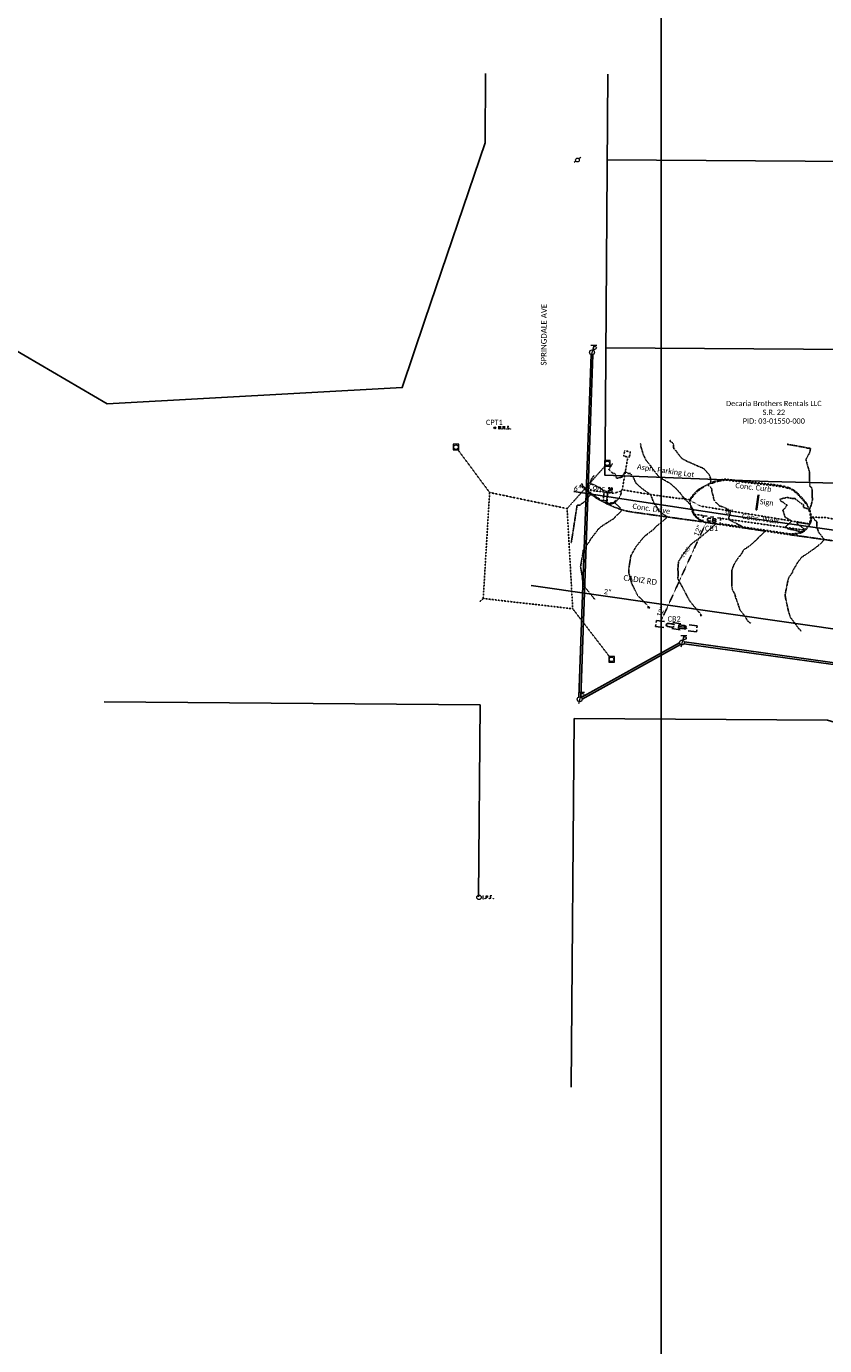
# Model space of a CAD drawing. Header units: feet. Extents: x 2262913 to 2469997, y 259999 to 435293.
# Tile 3 of 147: x 2464663 to 2465087, y 263199 to 263901. Entities that reach past the tile are written whole.
import ezdxf
from ezdxf.enums import TextEntityAlignment as Align

# ---------------------------------------------------------------- set-up
doc = ezdxf.new("R2010")
doc.units = ezdxf.units.FT
doc.header["$MEASUREMENT"] = 0
for name, pattern in [('foctvex', [0]), ('gasex', [0]), ('OhDOT_USTN1', [0.055, 0.014, -0.041]), ('OhDOT_USTN3', [0.22, 0.165, -0.055]), ('OhDOT_USTN5', [0.11, 0.055, -0.055]), ('ohelecex', [0]), ('ohteleex', [0]), ('rowex', [0])]:
    doc.linetypes.add(name, pattern=pattern)
doc.layers.add('0_View_Frame_Border', color=7, linetype='Continuous', plot=False)
for name, color, linetype in [('DR_X_Cells', 121, 'Continuous'), ('DR_X_Storm_Sewer', 151, 'OhDOT_USTN5'), ('DR_X_Text', 7, 'Continuous'), ('DT_X_Contour_Major', 132, 'OhDOT_USTN3'), ('DT_X_Contour_Minor', 136, 'OhDOT_USTN3'), ('DT_X_Contour_Text', 7, 'Continuous'), ('DV_X_Property_Line', 7, 'Continuous'), ('LT_X_Foundation', 7, 'OhDOT_USTN1'), ('PV_X_Curb', 120, 'OhDOT_USTN1'), ('PV_X_Curb_Ramp', 120, 'OhDOT_USTN1'), ('PV_X_Driveway', 7, 'OhDOT_USTN5'), ('PV_X_EOP', 7, 'OhDOT_USTN3'), ('PV_X_Parking_Lot', 7, 'OhDOT_USTN5'), ('PV_X_Text', 7, 'Continuous'), ('PV_X_Walk', 120, 'OhDOT_USTN5'), ('RW_X_Fee_RW', 6, 'rowex'), ('RW_X_Text', 7, 'Continuous'), ('SG_X_Poles', 7, 'Continuous'), ('SG_X_PullBox', 7, 'Continuous'), ('SG_X_Wiring', 1, 'OhDOT_USTN1'), ('SN_X_Private', 40, 'Continuous'), ('SN_X_Text', 7, 'Continuous'), ('SV_P_Control_Cells_Set', 7, 'Continuous'), ('SV_X_Mon_Cells_Found', 7, 'Continuous'), ('SV_X_Text', 7, 'Continuous'), ('SV_X_Text_Name', 7, 'Continuous'), ('UT_X_Electric_Cells', 1, 'Continuous'), ('UT_X_Gas', 2, 'gasex'), ('UT_X_Gas_Text', 7, 'Continuous'), ('UT_X_Overhead_Electric', 1, 'ohelecex'), ('UT_X_Overhead_Telecom', 30, 'ohteleex')]:
    doc.layers.add(name, color=color, linetype=linetype)
doc.layers.add('SG_X_PullBox(Construction)', color=7, linetype='Continuous', lineweight=0)
doc.styles.add('Simplex Normal (0.14)', font='calibri.ttf', dxfattribs={"height": 0.14})
doc.styles.add('Straight Normal (0.14) Font 30', font='calibri.ttf', dxfattribs={"height": 0.14})
doc.styles.add('Straight-Normal', font='calibri.ttf', dxfattribs={"height": 0.14})
picture_1 = doc.add_image_def('image1.tif', size_in_pixel=(5000, 5000))

# ---------------------------------------------------------------- blocks, each defined once
blk = doc.blocks.new('GCB-X')
at = {"layer": 'DR_X_Cells', "color": 121, "linetype": 'Continuous'}
for p, q in [((-0.0625, 0.0375), (-0.0375, 0.0375)), ((-0.0625, 0.0125), (-0.0625, 0.0375)), ((-0.0125, 0.0375), (0.0125, 0.0375)), ((0.0227, 0.0195), (0.0067, 0.0195)), ((0.0067, 0.0195), (0.0067, -0.0205)), ((0.0067, 0.0013), (0.0243, 0.0013)), ((0.0375, 0.0375), (0.0625, 0.0375)), ((0.0625, 0.0125), (0.0625, 0.0375)), ((-0.0625, -0.0375), (-0.0625, -0.0125)), ((-0.0625, -0.0375), (-0.0375, -0.0375)), ((-0.0125, -0.0375), (0.0125, -0.0375)), ((0.0067, -0.0205), (0.0243, -0.0205)), ((0.0375, -0.0375), (0.0625, -0.0375)), ((0.0625, -0.0375), (0.0625, -0.0125))]:
    blk.add_line(p, q, dxfattribs=at)
at = {"layer": 'DR_X_Cells', "color": 121, "linetype": 'Continuous', "extrusion": (0, 0, -1)}
for centre, radius, start, end in [((-0.014, 0), 0.0458, 344.8107, 15.1893), ((0.0184, 0.0074), 0.0127, 21.5603, 158.4397), ((-0.0198, 0.0101), 0.00986, 106.9987, 243.1793), ((-0.0199, -0.0096), 0.0117, 112.0547, 247.9453)]:
    blk.add_arc(centre, radius, start, end, dxfattribs=at)
at = {"layer": 'DR_X_Cells', "color": 121, "linetype": 'Continuous'}
blk.add_arc((-0.0184, -0.0073), 0.0127, 201.5603, 338.4397, dxfattribs=at)
blk = doc.blocks.new('ODOT STORM CATCH BASIN SQUARE')
blk.add_blockref('GCB-X', (0, 0))
blk = doc.blocks.new('MSPK')
at = {"layer": 'SV_X_Mon_Cells_Found', "color": 1, "linetype": 'Continuous', "lineweight": 0}
for p, q in [((0.088, 0.066), (0.04, 0.03)), ((-0.04, -0.03), (-0.088, -0.066))]:
    blk.add_line(p, q, dxfattribs=at)
blk.add_circle((0, 0), 0.05, dxfattribs=at)
blk = doc.blocks.new('IPF')
at = {"layer": 'SV_X_Mon_Cells_Found', "color": 7, "linetype": 'Continuous', "lineweight": 0, "flags": 128}
for points in [[(0.101, 0.04), (0.118, 0.04)], [(0.11, -0.04), (0.11, 0.04)], [(0.188, -0.04), (0.188, 0.04), (0.214, 0.04), (0.217, 0.039), (0.221, 0.038), (0.223, 0.037), (0.224, 0.036), (0.226, 0.032), (0.228, 0.029), (0.229, 0.024), (0.229, 0.017), (0.229, 0.014), (0.227, 0.01), (0.225, 0.006), (0.223, 0.004), (0.221, 0.003), (0.219, 0.002), (0.214, 0.001), (0.188, 0.001)], [(0.338, 0.04), (0.3, 0.04), (0.3, -0.04)], [(0.3, 0.001), (0.327, 0.001)], [(0.101, -0.04), (0.118, -0.04)], [(0.157, -0.029), (0.16, -0.029), (0.162, -0.031), (0.164, -0.033), (0.164, -0.036), (0.162, -0.039), (0.16, -0.04), (0.157, -0.04), (0.156, -0.039), (0.154, -0.036), (0.154, -0.033), (0.156, -0.031), (0.157, -0.029)], [(0.27, -0.029), (0.273, -0.029), (0.274, -0.031), (0.276, -0.033), (0.276, -0.036), (0.274, -0.039), (0.273, -0.04), (0.27, -0.04), (0.268, -0.039), (0.267, -0.036), (0.267, -0.033), (0.268, -0.031), (0.27, -0.029)], [(0.377, -0.029), (0.38, -0.029), (0.382, -0.031), (0.383, -0.033), (0.383, -0.036), (0.382, -0.039), (0.38, -0.04), (0.377, -0.04), (0.376, -0.039), (0.374, -0.036), (0.374, -0.033), (0.376, -0.031), (0.377, -0.029)]]:
    blk.add_lwpolyline(points, dxfattribs=at)
at = {"layer": 'SV_X_Mon_Cells_Found', "color": 7, "linetype": 'Continuous', "lineweight": 0}
blk.add_circle((0, 0), 0.06, dxfattribs=at)
blk = doc.blocks.new('SPOLE')
at = {"layer": 'SG_X_Poles', "color": 7, "linetype": 'Continuous', "lineweight": 0, "flags": 128}
blk.add_lwpolyline([(-0.075, -0.075), (0.075, -0.075), (0.075, 0.075), (-0.075, 0.075), (-0.075, -0.075)], close=True, dxfattribs=at)
at = {"layer": 'SG_X_Poles', "color": 7, "linetype": 'Continuous', "lineweight": 0}
blk.add_circle((0, 0), 0.06, dxfattribs=at)
blk = doc.blocks.new('SPOLE_anno')
at = {"layer": 'SG_X_Poles', "color": 7, "linetype": 'Continuous', "lineweight": 0}
blk.add_blockref('SPOLE', (0, 0), dxfattribs=at)
blk = doc.blocks.new('MAGS')
at = {"layer": 'SV_P_Control_Cells_Set', "linetype": 'foctvex'}
h = blk.add_hatch(color=7, dxfattribs=at)
edge = h.paths.add_edge_path()
edge.add_arc((0, 0), 0.0249, 0, 360)
at = {"layer": 'SV_P_Control_Cells_Set', "color": 7, "linetype": 'Continuous', "lineweight": 0, "flags": 128}
for points in [[(0.105, -0.04), (0.105, 0.04), (0.13, -0.04), (0.154, 0.04), (0.154, -0.04)], [(0.223, -0.04), (0.223, 0.04), (0.264, -0.04), (0.264, 0.04)], [(0.372, 0.034), (0.371, 0.036), (0.369, 0.037), (0.364, 0.039), (0.358, 0.04), (0.354, 0.04), (0.352, 0.04), (0.345, 0.038), (0.339, 0.034), (0.335, 0.029), (0.334, 0.024), (0.334, 0.02), (0.335, 0.015), (0.339, 0.011), (0.37, -0.008), (0.372, -0.01), (0.373, -0.013), (0.375, -0.017), (0.375, -0.02), (0.374, -0.024), (0.373, -0.027), (0.372, -0.03), (0.371, -0.032), (0.37, -0.034), (0.369, -0.036), (0.367, -0.038), (0.365, -0.039), (0.363, -0.039), (0.358, -0.04), (0.35, -0.04), (0.345, -0.039), (0.338, -0.034), (0.334, -0.031)], [(0.193, -0.029), (0.195, -0.029), (0.197, -0.031), (0.199, -0.033), (0.199, -0.036), (0.197, -0.039), (0.195, -0.04), (0.193, -0.04), (0.191, -0.039), (0.189, -0.036), (0.189, -0.033), (0.191, -0.031), (0.193, -0.029)], [(0.303, -0.029), (0.306, -0.029), (0.308, -0.031), (0.31, -0.033), (0.31, -0.036), (0.308, -0.039), (0.306, -0.04), (0.303, -0.04), (0.302, -0.039), (0.3, -0.036), (0.3, -0.033), (0.302, -0.031), (0.303, -0.029)], [(0.413, -0.029), (0.415, -0.029), (0.417, -0.031), (0.419, -0.033), (0.419, -0.036), (0.417, -0.039), (0.415, -0.04), (0.413, -0.04), (0.411, -0.039), (0.409, -0.036), (0.409, -0.033), (0.411, -0.031), (0.413, -0.029)]]:
    blk.add_lwpolyline(points, dxfattribs=at)
at = {"layer": 'SV_P_Control_Cells_Set', "color": 7, "linetype": 'Continuous', "lineweight": 0}
blk.add_circle((0, 0), 0.0249, dxfattribs=at)
blk = doc.blocks.new('ODOT Elec Tele Pole')
at = {"layer": 'UT_X_Electric_Cells', "linetype": 'Continuous', "lineweight": 13}
for p, q in [((0.128, 0.18), (-0.032, 0.18)), ((0.048, 0.18), (-0.032, -0.12)), ((0.023, 0.086), (0.083, 0.086)), ((0.04, 0.15), (0.083, 0.15))]:
    blk.add_line(p, q, dxfattribs=at)
at = {"layer": 'UT_X_Electric_Cells', "linetype": 'Continuous', "lineweight": 0}
blk.add_circle((0, 0), 0.065, dxfattribs=at)
at = {"layer": 'UT_X_Electric_Cells', "linetype": 'Continuous', "lineweight": 13, "extrusion": (0, 0, -1)}
blk.add_arc((-0.083, 0.118), 0.0319, 88.8767, 271.1233, dxfattribs=at)
blk = doc.blocks.new('SIGPB_anno')
at = {"layer": 'SG_X_PullBox', "color": 7, "linetype": 'Continuous', "lineweight": 0, "flags": 128}
for points in [[(-0.24, 0.9), (-0.9, 0.9), (-0.9, 0.24)], [(-0.81, 0.6), (-0.07, 0.6)], [(-0.44, 0.6), (-0.44, -0.6)], [(0.07, -0.6), (0.07, 0.6), (0.52, 0.6), (0.57, 0.59), (0.63, 0.57), (0.66, 0.55), (0.69, 0.53), (0.73, 0.49), (0.76, 0.44), (0.78, 0.36), (0.78, 0.25), (0.77, 0.21), (0.75, 0.16), (0.71, 0.09), (0.67, 0.06), (0.64, 0.04), (0.62, 0.03), (0.6, 0.02), (0.51, 0.01), (0.07, 0.01)], [(0.9, 0.24), (0.9, 0.9), (0.24, 0.9)], [(0.51, 0.01), (0.78, -0.6)], [(-0.9, -0.24), (-0.9, -0.9), (-0.24, -0.9)], [(0.24, -0.9), (0.9, -0.9), (0.9, -0.24)]]:
    blk.add_lwpolyline(points, dxfattribs=at)
at = {"layer": 'SG_X_PullBox(Construction)', "color": 7, "linetype": 'Continuous', "lineweight": 30}
blk.add_point((0, 0), dxfattribs=at)

msp = doc.modelspace()

# ---------------------------------------------------------------- linework, layer by layer
at = {"layer": 'DR_X_Storm_Sewer', "flags": 128}
msp.add_lwpolyline([(2465000.18, 263584.57), (2465024.21, 263637.03)], dxfattribs=at)
at = {"layer": 'DT_X_Contour_Major', "flags": 128}
msp.add_lwpolyline([(2465021.08, 263587.49), (2465021.27, 263587.48), (2465021.87, 263587.46), (2465016.23, 263594.21), (2465015.53, 263595.07), (2465014.34, 263597.26), (2465009.16, 263606.96), (2465009.26, 263609.22), (2465009.21, 263611.26), (2465009.08, 263611.85), (2465009.53, 263616.41), (2465010.34, 263617.43), (2465011.34, 263619.22), (2465013.31, 263621.78), (2465015.4, 263624.36), (2465016.21, 263625.42), (2465017.02, 263626.1), (2465021.27, 263629.12), (2465021.96, 263629.81), (2465025.41, 263632.61), (2465026.83, 263634.05), (2465029.41, 263636.2), (2465027.35, 263636.5), (2465024.29, 263637.01), (2465022.48, 263637.3), (2465022.19, 263637.36), (2465021.89, 263637.42), (2465021.58, 263637.62), (2465021.14, 263637.94), (2465020.69, 263638.26), (2465019.9, 263638.88), (2465019.2, 263639.46), (2465018.86, 263639.77), (2465018.51, 263640.09), (2465018.27, 263640.34), (2465018.01, 263640.61), (2465017.86, 263640.78), (2465017.83, 263640.82), (2465017.26, 263643.62), (2465016.4, 263645.22), (2465015.79, 263646.41), (2465015.25, 263647.06), (2465014.34, 263648.04), (2465012.24, 263649.68), (2465012.24, 263649.68), (2465012.22, 263650.23), (2465011.58, 263650.91), (2465010.97, 263651.79), (2465010.96, 263651.8), (2465010.6, 263652.21), (2465010.27, 263652.7), (2465008.16, 263655), (2465005.03, 263657.74), (2465004.7, 263657.91), (2465001.37, 263659.84), (2464999.37, 263661), (2464999.16, 263661.18), (2464998.88, 263661.5), (2464995.32, 263665.98), (2464994.84, 263666.83), (2464992.19, 263670.09), (2464990.84, 263672.96), (2464990.63, 263673.41), (2464990.53, 263673.72), (2464989.45, 263677.45), (2464989.36, 263678.56), (2464989.32, 263678.7), (2464989.42, 263678.79)], dxfattribs=at)
at = {"layer": 'DT_X_Contour_Minor', "flags": 128}
for points in [[(2465047.86, 263583.43), (2465047.01, 263583.8), (2465046.08, 263584.92), (2465044.85, 263587.04), (2465042.43, 263590.07), (2465042.06, 263590.7), (2465040.9, 263594.24), (2465039.91, 263596.94), (2465039.41, 263598.92), (2465038.04, 263601.4), (2465037.82, 263603.58), (2465037.87, 263606.98), (2465037.82, 263611.57), (2465039.25, 263615.16), (2465041.41, 263618.39), (2465042.78, 263619.93), (2465044.13, 263622.43), (2465044.33, 263622.59), (2465047.08, 263624.32), (2465049.98, 263626.87), (2465055.64, 263632.37), (2465055.6, 263632.39), (2465052.1, 263632.92), (2465044.08, 263634.13), (2465043.94, 263634.15), (2465043.89, 263634.16), (2465043.74, 263634.56), (2465036.7, 263638.29), (2465036.18, 263639.03), (2465037.16, 263643.05), (2465033.33, 263645.24), (2465031.66, 263645.6), (2465031.36, 263645.71), (2465030.06, 263646.97), (2465028.68, 263648.41), (2465028.32, 263649.06), (2465027.78, 263651.6), (2465027.54, 263652.23), (2465027.15, 263653.88), (2465027.07, 263655.4), (2465026.18, 263655.86), (2465025.24, 263656.83), (2465025.12, 263657.11), (2465025.08, 263657.24), (2465025.61, 263657.52), (2465026.22, 263657.84), (2465026.74, 263658.06), (2465026.43, 263660.5), (2465026.37, 263661.02), (2465026.23, 263661.29), (2465025.95, 263662.25), (2465023.05, 263665.42), (2465022.07, 263666.02), (2465020.94, 263666.47), (2465014.24, 263669.39), (2465012.64, 263670.23), (2465011.93, 263670.58), (2465011.14, 263671.14), (2465010.5, 263671.9), (2465008.61, 263674.34), (2465008.28, 263674.91), (2465007.27, 263676.06), (2465006.95, 263676.16), (2465006.88, 263676.78), (2465006.63, 263679.17), (2465004.78, 263680.33), (2465005.46, 263680.74)], [(2465067.21, 263678.56), (2465076.06, 263676.99), (2465077.84, 263676.57), (2465079.68, 263676.36), (2465079.36, 263674.35), (2465077.31, 263670.49), (2465077.29, 263670.39), (2465077.29, 263670.37), (2465077.28, 263670.35), (2465077.29, 263670.32), (2465077.29, 263670.3), (2465079.15, 263663.78), (2465079.28, 263656.39), (2465080.45, 263655.17), (2465080.71, 263648.83), (2465080.11, 263646.5), (2465080.05, 263646.42), (2465080.01, 263646.15), (2465079.22, 263643.98), (2465079.2, 263644), (2465079.1, 263644.13), (2465078.99, 263644.12), (2465078.69, 263644.14), (2465077.27, 263644.52), (2465075.97, 263644.97), (2465075.93, 263646.42), (2465074.91, 263646.94), (2465074.44, 263647.26), (2465071.72, 263649.41), (2465071.57, 263649.54), (2465071.49, 263649.61), (2465071.36, 263649.71), (2465068.62, 263649.85), (2465068.46, 263649.91), (2465067.61, 263650.25), (2465065.38, 263649.87), (2465063.38, 263649.35), (2465064.28, 263648.01), (2465065.31, 263647.65), (2465066.52, 263646.36), (2465067.29, 263646.31), (2465066.04, 263644.53), (2465065.17, 263643.73), (2465064.95, 263643.63), (2465064.97, 263643.38), (2465065.09, 263643.32), (2465066.19, 263639.73), (2465069.7, 263637.74), (2465066.25, 263634.45), (2465066.1, 263634.37), (2465066.62, 263634.11), (2465066.84, 263633.99), (2465067.56, 263633.7), (2465068.84, 263633.3), (2465070.79, 263633.01), (2465074.67, 263631.96), (2465075.54, 263631.92), (2465075.72, 263632), (2465076.25, 263632.35), (2465076.46, 263632.48), (2465076.94, 263632.92), (2465076.88, 263633), (2465076.7, 263633.2), (2465072.03, 263636.72), (2465073.72, 263636.97), (2465078.95, 263636.1), (2465079.07, 263636.07), (2465079.33, 263635.99), (2465079.35, 263635.98), (2465079.58, 263636.45), (2465079.69, 263636.83), (2465079.93, 263637.65), (2465080.03, 263638.18), (2465080.06, 263638.31), (2465080.09, 263638.51), (2465080.19, 263639.07), (2465080.18, 263639.12), (2465080.14, 263639.68), (2465080.12, 263639.82), (2465080.91, 263639.85), (2465082.28, 263637.96), (2465083.03, 263637.48), (2465083.15, 263637.36), (2465082.97, 263634.6), (2465082.96, 263634.56), (2465083.07, 263634.38), (2465083.32, 263633.83), (2465084.15, 263631.41), (2465084.88, 263630.71), (2465086.98, 263627.89), (2465085.47, 263626.05), (2465082.28, 263623.45), (2465076.48, 263619.41), (2465074.97, 263618.51), (2465073.8, 263616.94), (2465072.79, 263615.64), (2465070.36, 263611.36), (2465070.03, 263610.38), (2465069.43, 263609.44), (2465067.95, 263607.39), (2465066.49, 263600.12), (2465066.15, 263598.38), (2465066.6, 263595.84), (2465067.96, 263589.74), (2465068.89, 263586.66), (2465070.45, 263584.58), (2465073.6, 263580.31), (2465074.64, 263579.32)], [(2464974.29, 263668.27), (2464972.39, 263664.99), (2464973.28, 263664.45), (2464974.42, 263663.26), (2464975.65, 263662.9), (2464976.62, 263660.42), (2464979.43, 263661.13), (2464981.22, 263664.15), (2464982.6, 263662.98), (2464983.77, 263662.96), (2464984.11, 263662.9), (2464984.53, 263662.08), (2464985.32, 263661.14), (2464986.5, 263658.64), (2464986.81, 263658.05), (2464987.11, 263657.59), (2464989.92, 263655.06), (2464990.88, 263654.41), (2464994.34, 263652), (2464994.37, 263651.99), (2464994.59, 263651.86), (2464994.63, 263651.8), (2464994.76, 263651.6), (2464996.58, 263646.62), (2464996.97, 263646.99), (2464998.89, 263643.3), (2465000.23, 263642.15), (2465003.68, 263639.87), (2464997.8, 263634.97), (2464996.01, 263633.11), (2464993.35, 263631.14), (2464992.65, 263630.46), (2464991.82, 263629.97), (2464990.35, 263628.43), (2464990.26, 263628.34), (2464986.91, 263624.14), (2464984.18, 263619.4), (2464983.36, 263614.35), (2464982.96, 263611.83), (2464983.01, 263610.4), (2464984.52, 263604.7), (2464984.62, 263604.35), (2464984.89, 263603.8), (2464987.59, 263598.34), (2464990.27, 263595.62), (2464993.49, 263592.25), (2464994.21, 263591.62), (2464993.07, 263591.67)], [(2464964.65, 263661.94), (2464964.44, 263661.79), (2464963.24, 263660.24), (2464963.06, 263659.64), (2464962.58, 263657.55), (2464964.67, 263656.92), (2464969.71, 263654.1), (2464970.69, 263653.63), (2464971.26, 263653.42), (2464972.1, 263652.87), (2464971.56, 263650.99), (2464971.34, 263649.45), (2464971.36, 263647.45), (2464971.34, 263647.36), (2464972.55, 263646.87), (2464972.85, 263646.84), (2464973.56, 263646.91), (2464973.97, 263646.96), (2464974.38, 263647.09), (2464974.79, 263647.22), (2464975.14, 263647.36), (2464975.45, 263647.43), (2464977.28, 263645.92), (2464979.17, 263644.02), (2464979.61, 263643.58), (2464978.95, 263642.98), (2464974.7, 263638.75), (2464974.27, 263638.58), (2464967.97, 263634.52), (2464967.07, 263633.69), (2464962.98, 263628.4), (2464962.04, 263626.85), (2464959.28, 263622.84), (2464958.87, 263622.35), (2464958.7, 263621.03), (2464958.58, 263620.49), (2464957.38, 263613.51), (2464958.09, 263609.53), (2464958.35, 263606.61), (2464959.58, 263602.7), (2464963.1, 263598.37), (2464965.11, 263595.83)], [(2464958.04, 263657.6), (2464959.13, 263655.8), (2464960.42, 263654.18), (2464960.44, 263654.17), (2464962.34, 263652.63), (2464962.73, 263652.75), (2464962.85, 263652.68), (2464962.87, 263652.64), (2464962.77, 263652.23), (2464962.77, 263652.22), (2464962.78, 263651.99), (2464962.57, 263651.64), (2464959.85, 263648.2), (2464957.32, 263646.53), (2464957.2, 263646.25), (2464957.05, 263646.16), (2464956.5, 263646.12), (2464955.57, 263646.26), (2464952.36, 263625.69)]]:
    msp.add_lwpolyline(points, dxfattribs=at)
at = {"layer": 'DV_X_Property_Line'}
for points in [[(2465155.69, 263828.55), (2464971.56, 263829.9)], [(2465154.69, 263728.56), (2464970.83, 263729.91)]]:
    msp.add_lwpolyline(points, dxfattribs=at)
at = {"layer": 'LT_X_Foundation'}
msp.add_lwpolyline([(2464980.31, 263672.22), (2464983.33, 263671.66), (2464983.87, 263674.55), (2464980.85, 263675.11)], close=True, dxfattribs=at)
at = {"layer": 'PV_X_Curb', "flags": 128}
msp.add_lwpolyline([(2465015.84, 263648.78), (2465016.24, 263649.55), (2465016.72, 263650.21), (2465017.86, 263651.75), (2465018.5, 263652.4), (2465019.87, 263653.69), (2465020.8, 263654.42), (2465022.31, 263655.36), (2465024.77, 263656.6), (2465026.39, 263657.41), (2465028.22, 263658.15), (2465029.18, 263658.51), (2465031.21, 263659.04), (2465031.15, 263659.02), (2465032.64, 263659.27), (2465034.07, 263659.47), (2465034.83, 263659.48), (2465037.42, 263659.17), (2465047.69, 263657.99), (2465057.34, 263656.92), (2465061.54, 263656.34), (2465063.8, 263656.05), (2465066.36, 263655.56), (2465068.17, 263655.02), (2465069.32, 263654.49), (2465070.54, 263653.81), (2465072.22, 263652.56), (2465073.12, 263651.6), (2465074.64, 263650), (2465076.29, 263648.13), (2465077.58, 263646.35), (2465078.4, 263644.92), (2465078.86, 263643.68), (2465079.2, 263642.3), (2465079.44, 263641.39), (2465079.6, 263640.27), (2465079.71, 263639.62), (2465079.75, 263639.06), (2465079.63, 263638.37), (2465079.51, 263637.76), (2465079.16, 263636.56), (2465079.04, 263636.21), (2465078.82, 263635.94), (2465079.22, 263635.71), (2465079.44, 263636.05), (2465079.6, 263636.44), (2465079.95, 263637.65), (2465080.07, 263638.3), (2465080.19, 263639.07), (2465080.14, 263639.68), (2465080.04, 263640.34), (2465079.87, 263641.5), (2465079.63, 263642.41), (2465079.27, 263643.83), (2465078.79, 263645.14), (2465077.94, 263646.61), (2465076.62, 263648.43), (2465074.96, 263650.31), (2465073.45, 263651.91), (2465072.48, 263652.93), (2465070.76, 263654.2), (2465069.5, 263654.9), (2465068.28, 263655.46), (2465066.46, 263655.99), (2465063.88, 263656.58), (2465061.61, 263656.92), (2465057.39, 263657.4), (2465047.75, 263658.47), (2465037.48, 263659.65), (2465034.89, 263659.94), (2465034.05, 263659.93), (2465032.6, 263659.73), (2465031.08, 263659.49), (2465031.08, 263659.49), (2465029.05, 263658.96), (2465028.06, 263658.58), (2465026.21, 263657.85), (2465024.56, 263657.02), (2465022.06, 263655.76), (2465020.55, 263654.82), (2465019.57, 263654.07), (2465018.14, 263652.72), (2465017.48, 263652.03), (2465016.34, 263650.49), (2465015.82, 263649.77), (2465015.42, 263649)], close=True, dxfattribs=at)
for points in [[(2464957.06, 263656.73), (2464960.29, 263654.02), (2464962.48, 263652.19), (2464967.06, 263648.99), (2464967.47, 263648.79), (2464970.5, 263647.3), (2464971.55, 263646.9), (2464972.86, 263646.77), (2464973.99, 263646.9), (2464974.81, 263647.18), (2464975.6, 263647.49), (2464976.38, 263648.46), (2464976.01, 263648.77), (2464975.22, 263647.81), (2464974.61, 263647.63), (2464973.84, 263647.37), (2464972.79, 263647.25), (2464971.61, 263647.37), (2464970.64, 263647.69), (2464967.71, 263649.29), (2464967.32, 263649.52), (2464962.82, 263652.67), (2464960.68, 263654.48), (2464957.47, 263657.22)], [(2465031.54, 263636.33), (2465034.67, 263635.89), (2465036.74, 263635.58), (2465043.99, 263634.52), (2465052.16, 263633.35), (2465058.87, 263632.35), (2465065.67, 263631.33), (2465068.5, 263630.92), (2465068.89, 263630.94), (2465069.81, 263630.96), (2465070.89, 263631.01), (2465072.24, 263631.18), (2465073.29, 263631.43), (2465074.53, 263631.88), (2465075.51, 263632.32), (2465076.21, 263632.79), (2465076.81, 263633.29), (2465077.11, 263633.63), (2465077.61, 263634.19), (2465077.95, 263633.89), (2465077.46, 263633.33), (2465077.15, 263632.98), (2465076.48, 263632.45), (2465075.75, 263631.96), (2465074.71, 263631.48), (2465073.45, 263631.01), (2465072.35, 263630.74), (2465070.94, 263630.57), (2465069.85, 263630.51), (2465068.89, 263630.49), (2465068.48, 263630.49), (2465065.61, 263630.9), (2465058.8, 263631.92), (2465052.09, 263632.9), (2465043.93, 263634.08), (2465036.67, 263635.1), (2465034.61, 263635.46), (2465031.47, 263635.91), (2465022.33, 263637.32), (2465021.87, 263637.39), (2465021.56, 263637.58), (2465020.68, 263638.24), (2465019.88, 263638.86), (2465019.18, 263639.44), (2465018.5, 263640.08), (2465018, 263640.6), (2465017.67, 263640.98), (2465017.95, 263641.21)], [(2465017.95, 263641.21), (2465018.27, 263640.86), (2465018.76, 263640.35), (2465019.44, 263639.75), (2465020.13, 263639.18), (2465020.92, 263638.56), (2465021.78, 263637.95), (2465022.1, 263637.75), (2465022.39, 263637.71)]]:
    msp.add_lwpolyline(points, dxfattribs=at)
at = {"layer": 'PV_X_Curb_Ramp', "flags": 128}
msp.add_lwpolyline([(2464969.82, 263652.97), (2464969.49, 263648.59), (2464971.47, 263648.44), (2464971.75, 263652.81)], close=True, dxfattribs=at)
at = {"layer": 'PV_X_Driveway', "flags": 128}
for points in [[(2464975.62, 263647.52), (2464977.1, 263649.01), (2464977.85, 263649.98), (2464978.41, 263651.02), (2464978.99, 263652.53), (2464979.44, 263654.37), (2464994.25, 263651.85), (2465004.28, 263650.47), (2465009.45, 263649.76), (2465009.54, 263649.74), (2465011.82, 263649.77), (2465015.43, 263649.02)], [(2465015.42, 263649), (2465015.64, 263647.14), (2465016.05, 263645.19), (2465016.64, 263643.3), (2465017.29, 263641.8), (2465017.68, 263640.99)], [(2465117.39, 263635.77), (2465114.87, 263636.07), (2465112.88, 263636.3), (2465110.89, 263636.54), (2465108.89, 263636.77), (2465105.92, 263637.05), (2465102.95, 263637.34), (2465099.98, 263637.62), (2465097, 263637.9), (2465094.67, 263638.31), (2465092.34, 263638.72), (2465090, 263639.14), (2465087.67, 263639.55), (2465085.86, 263639.61), (2465084.06, 263639.67), (2465082.25, 263639.73), (2465080.12, 263639.8)], [(2465077.95, 263633.89), (2465079.22, 263635.71)]]:
    msp.add_lwpolyline(points, dxfattribs=at)
at = {"layer": 'PV_X_EOP', "flags": 128}
msp.add_lwpolyline([(2464970.5, 263647.3), (2464970.82, 263647.12), (2464975.3, 263645.13), (2464979.33, 263643.65), (2464981.54, 263643.12), (2464985.03, 263642.48), (2464994.92, 263641.08), (2464995.18, 263641.04), (2465005.07, 263639.68), (2465013.4, 263638.53), (2465021.85, 263637.4)], dxfattribs=at)
at = {"layer": 'PV_X_EOP', "elevation": 573.21, "flags": 128}
msp.add_lwpolyline([(2465068.48, 263630.49), (2465069.29, 263630.34), (2465077.79, 263629.21), (2465093.05, 263627.01), (2465100.02, 263626.01), (2465102.26, 263625.69), (2465106.54, 263625.21), (2465111.74, 263624.82), (2465115.48, 263624.86), (2465119.25, 263625.13), (2465121.66, 263625.3), (2465122.12, 263625.33), (2465124.88, 263626.02)], dxfattribs=at)
at = {"layer": 'PV_X_Parking_Lot'}
msp.add_line((2464979.55, 263654.35, 1143.49), (2464982.53, 263671.81, 1144.4), dxfattribs=at)
at = {"layer": 'PV_X_Walk', "elevation": 1142.02, "flags": 128}
msp.add_lwpolyline([(2464960.91, 263654.28), (2464974.98, 263652.5), (2464979.26, 263653.64)], dxfattribs=at)
at = {"layer": 'PV_X_Walk', "flags": 128}
for points in [[(2465015.84, 263648.78), (2465015.85, 263648.52), (2465021.24, 263645.65), (2465079.04, 263636.22)], [(2465022.83, 263640.58), (2465018.33, 263641.31), (2465017.95, 263641.21)], [(2465076.36, 263632.91), (2465031.98, 263639.17)]]:
    msp.add_lwpolyline(points, dxfattribs=at)
at = {"layer": 'RW_X_Fee_RW', "flags": 128}
for points in [[(2464204.48, 263739.73), (2464280.75, 263765.19), (2464338.42, 263767.43), (2464404.71, 263778.57), (2464505.35, 263754.66), (2464557.53, 263757.55), (2464572.08, 263747.71), (2464639.98, 263738.38), (2464705.6, 263699.99), (2464862.51, 263708.73), (2464874.63, 263744.5), (2464906.63, 263838.86), (2464906.9, 263875.81)], [(2464971.9, 263875.33), (2464970.43, 263675.34), (2464970.32, 263662.03), (2465057.1, 263658.81), (2465137.29, 263656.73), (2465155.29, 263656.27), (2465217.27, 263654.67), (2465550.09, 263646.07), (2465547.77, 263659.73), (2465607.96, 263664.12), (2465615.11, 263621.69), (2465985.79, 263548.86), (2466204.1, 263505.96), (2466243.34, 263498.25), (2466283.25, 263498.17), (2466340.3, 263498.06), (2466387.16, 263468.93), (2466571.01, 263482.02), (2466589.97, 263483.37), (2466617.77, 263479.97), (2466650.51, 263475.97), (2466830.83, 263453.89), (2466848.33, 263465.56), (2466851.27, 263490.62), (2466847.31, 263526.4), (2466829.4, 263688.85)]]:
    msp.add_lwpolyline(points, dxfattribs=at)
at = {"layer": 'RW_X_Fee_RW', "elevation": 1123.73, "flags": 128}
for points in [[(2464703.96, 263541.51), (2464903.98, 263540.06)], [(2464903.17, 263437.8), (2464903.98, 263540.06)], [(2464952.38, 263336.65), (2464953.92, 263532.79)], [(2464953.92, 263532.79), (2465088.74, 263531.74), (2465153.77, 263512.41), (2465234.71, 263500.94), (2465426.71, 263434.91), (2465679.85, 263439.44), (2465976.89, 263397.34), (2466008.5, 263393.93), (2466132.72, 263380.31), (2466209.94, 263373.73), (2466284.67, 263367.36), (2466359.39, 263360.99), (2466439.09, 263354.2), (2466554.38, 263344.38), (2466582.28, 263342.01), (2466618.91, 263347.47), (2466694.19, 263358.72), (2466781.36, 263371.74), (2466863.96, 263374.64)]]:
    msp.add_lwpolyline(points, dxfattribs=at)
at = {"layer": 'SG_X_Wiring', "elevation": 1276.21}
for points in [[(2464909, 263652.9), (2464891.83, 263676.06)], [(2464905.61, 263596.51), (2464909, 263652.9)], [(2464909, 263652.9), (2464950.23, 263644.33), (2464953.2, 263591.08), (2464973.12, 263565.14)], [(2464953.2, 263591.08), (2464905.61, 263596.51), (2464903.63, 263594.78)]]:
    msp.add_lwpolyline(points, dxfattribs=at)
at = {"layer": 'SG_X_Wiring'}
msp.add_lwpolyline([(2464950.23, 263644.33), (2464970.86, 263667.49)], dxfattribs=at)
at = {"layer": 'SN_X_Private', "flags": 128}
for points in [[(2465050.79, 263644.13), (2465051.85, 263651.62)], [(2465051.09, 263644.08), (2465052.15, 263651.58)]]:
    msp.add_lwpolyline(points, dxfattribs=at)
at = {"layer": 'SN_X_Private', "elevation": 1147.5, "flags": 128}
msp.add_lwpolyline([(2465051.18, 263643.88, 1), (2465050.63, 263643.88, 1), (2465051.18, 263643.88)], format="xyb", dxfattribs=at)
at = {"layer": 'UT_X_Gas', "flags": 128}
for points in [[(2464953.88, 263653.47), (2465039.97, 263640.4), (2465255.91, 263609.38)], [(2464931.12, 263603.5), (2465206.49, 263563.94)]]:
    msp.add_lwpolyline(points, dxfattribs=at)
at = {"layer": 'UT_X_Overhead_Electric', "flags": 128}
for points, elevation in [([(2464957.45, 263544.11), (2464963.94, 263726.25)], 1143.39), ([(2464957.72, 263543.95), (2465010.03, 263572.96)], 1143.39), ([(2465155.9, 263553.49), (2465012.58, 263573.43)], 1276.21)]:
    msp.add_lwpolyline(points, dxfattribs=dict(at, elevation=elevation))
at = {"layer": 'UT_X_Overhead_Telecom', "flags": 128}
for points in [[(2464956.45, 263544.15), (2464962.94, 263726.29)], [(2464958.2, 263543.07), (2465010.51, 263572.08)], [(2465155.76, 263552.5), (2465012.44, 263572.44)]]:
    msp.add_lwpolyline(points, dxfattribs=at)

# ---------------------------------------------------------------- block references
at = {"layer": 'DR_X_Cells'}
for p, xscale, yscale, zscale, rotation in [((2465027.15, 263638.24), 74, 44, 20, 351.2546343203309), ((2465008.38, 263581.82), 175, 43, 40, 352.2323351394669)]:
    msp.add_blockref('ODOT STORM CATCH BASIN SQUARE', p, dxfattribs=dict(at, xscale=xscale, yscale=yscale, zscale=zscale, rotation=rotation))
at = {"layer": 'SG_X_Poles', "xscale": 20, "yscale": 20, "zscale": 20}
for p in [(2464891.11, 263677.02), (2464971.65, 263668.39, 1143.84), (2464973.85, 263564.19, 1276.21)]:
    msp.add_blockref('SPOLE_anno', p, dxfattribs=at)
at = {"layer": 'SG_X_PullBox', "xscale": 1.2, "yscale": 1.2, "zscale": 1.2, "rotation": 352.7909326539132}
msp.add_blockref('SIGPB_anno', (2464973.22, 263654.26), dxfattribs=at)
at = {"layer": 'SV_P_Control_Cells_Set', "color": 7, "linetype": 'Continuous', "lineweight": 0, "xscale": 20, "yscale": 20, "zscale": 20}
msp.add_blockref('MAGS', (2464911.76, 263687.3, 1139.36), dxfattribs=at)
at = {"layer": 'SV_X_Mon_Cells_Found', "xscale": 20, "yscale": 20, "zscale": 20}
for name, p in [('MSPK', (2464955.7, 263829.73)), ('IPF', (2464903.34, 263437.57))]:
    msp.add_blockref(name, p, dxfattribs=at)
at = {"layer": 'UT_X_Electric_Cells', "xscale": 20.00000000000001, "yscale": 20.00000000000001, "zscale": 20.00000000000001}
for p in [(2464963.48, 263727.47, 1140.56), (2465011.32, 263573.1, 1145.66), (2464956.91, 263542.93, 1143.39)]:
    msp.add_blockref('ODOT Elec Tele Pole', p, dxfattribs=at)

# ---------------------------------------------------------------- texts
at = {"layer": 'DR_X_Text', "char_height": 2.8, "attachment_point": 5, "rotation": 65.39369, "style": 'Simplex Normal (0.14)'}
for insert in [(2465019.79, 263632.57), (2465000.13, 263589.65)]:
    msp.add_mtext('12"', dxfattribs=dict(at, insert=insert))
at = {"layer": 'DR_X_Text', "char_height": 2.8, "attachment_point": 5, "style": 'Simplex Normal (0.14)'}
for s, insert in [('CB1', (2465027.03, 263633.81)), ('CB2', (2465007.16, 263585.64))]:
    msp.add_mtext(s, dxfattribs=dict(at, insert=insert))
at = {"layer": 'DT_X_Contour_Text', "style": 'Simplex Normal (0.14)'}
msp.add_text('1145', height=2, rotation=53.51712, dxfattribs=at).set_placement((2465013.11, 263621.14), align=Align.MIDDLE_CENTER)
at = {"layer": 'PV_X_Text', "char_height": 2.8, "attachment_point": 5, "rotation": 351.83538, "style": 'Straight-Normal'}
for s, insert in [('Asph. Parking Lot', (2465002.58, 263664.16)), ('Conc. Drive', (2464995.04, 263644.29))]:
    msp.add_mtext(s, dxfattribs=dict(at, insert=insert))
at = {"layer": 'PV_X_Text', "char_height": 2.8, "width": 23.4667, "attachment_point": 5, "style": 'Straight-Normal'}
for s, insert, rotation in [('Conc.', (2464966.52, 263655.43), 352.79093), ('Conc. Curb', (2465049.34, 263655.65), 353.67528), ('Conc. Walk', (2465053.07, 263638.95), 351.94774)]:
    msp.add_mtext(s, dxfattribs=dict(at, insert=insert, rotation=rotation))
at = {"layer": 'RW_X_Text', "style": 'Simplex Normal (0.14)'}
for s, rotation, p in [('SPRINGDALE AVE', 89.57925, (2464937.86, 263736.84)), ('CADIZ RD', 351.95814, (2464989.12, 263606.4))]:
    msp.add_text(s, height=3, rotation=rotation, dxfattribs=at).set_placement(p, align=Align.MIDDLE_CENTER)
at = {"layer": 'SN_X_Text', "insert": (2465056.39, 263647.28), "char_height": 2.8, "attachment_point": 5, "rotation": 353.67528, "style": 'Straight-Normal'}
msp.add_mtext('Sign', dxfattribs=at)
at = {"layer": 'SV_X_Text', "style": 'Straight Normal (0.14) Font 30'}
msp.add_text('CPT1', height=2.8, dxfattribs=at).set_placement((2464911.5, 263690.21, -995.14), align=Align.MIDDLE_CENTER)
at = {"layer": 'SV_X_Text_Name', "insert": (2465060.19, 263695.56), "char_height": 2.8, "width": 69.7613, "attachment_point": 5, "style": 'Simplex Normal (0.14)'}
msp.add_mtext('Decaria Brothers Rentals LLC\\PS.R. 22\\P\\pxqc;PID:^I03-01550-000', dxfattribs=at)
at = {"layer": 'UT_X_Gas_Text', "style": 'Straight Normal (0.14) Font 30'}
for s, rotation, p in [('6"', 351.36715, (2464955.71, 263654.92)), ('6"', 351.36715, (2465036.36, 263642.67)), ('2"', 351.82445, (2464971.76, 263600.06))]:
    msp.add_text(s, height=2.8, rotation=rotation, dxfattribs=at).set_placement(p, align=Align.MIDDLE_CENTER)

# ---------------------------------------------------------------- pictures from other files: only their frames are drawn
at = {"layer": '0_View_Frame_Border', "transparency": 33554687}
image = msp.add_image(picture_1, insert=(2465000.25, 259998.96), size_in_units=(4997.22, 4997.22), dxfattribs=dict(at, brightness=68, contrast=48))
image.dxf.flags = 6

doc.saveas('drawing.dxf')
